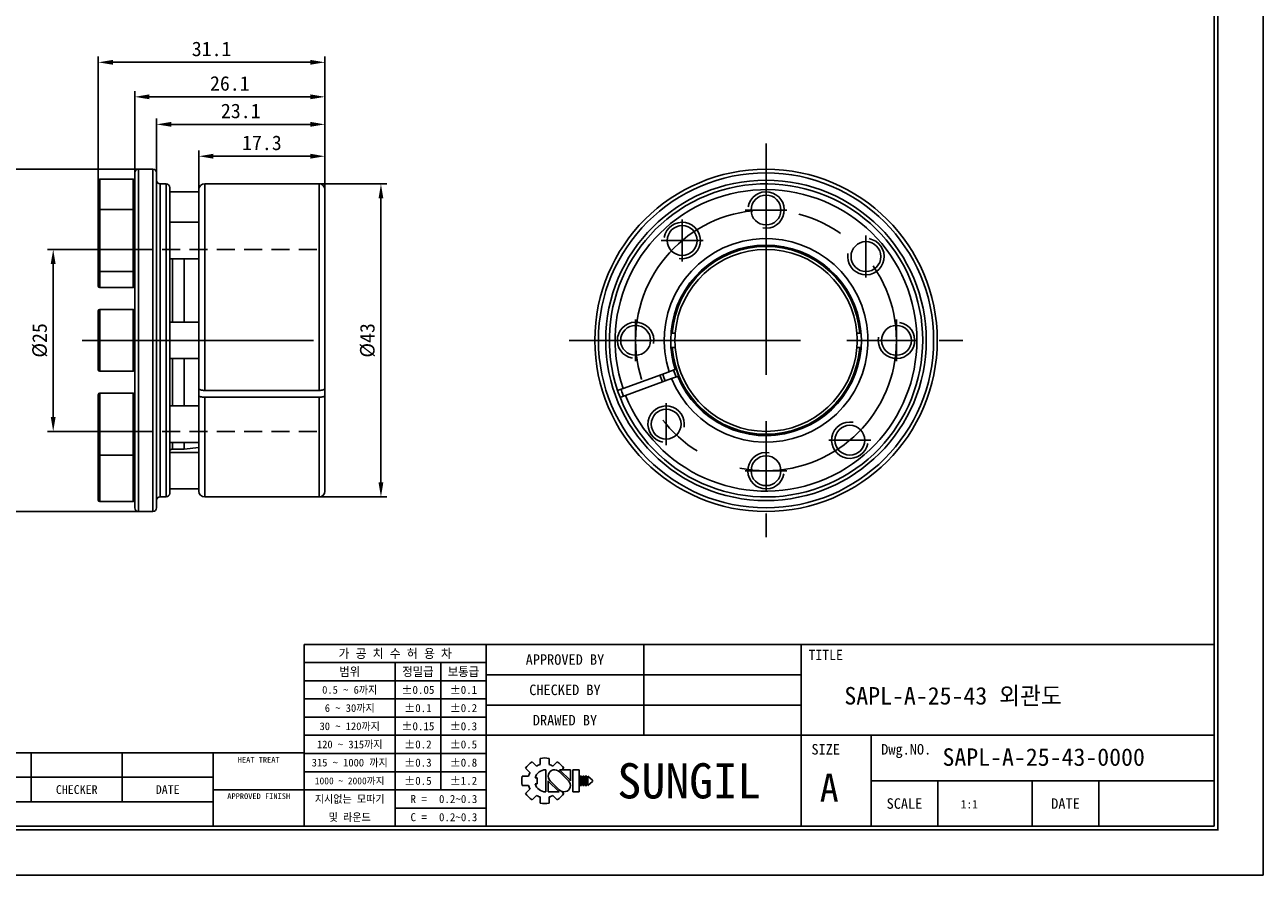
# Model space of a CAD drawing. Header units: millimetres. Extents: x 0 to 285, y 0 to 202.
# Tile 2 of 8: x 115 to 285, y 0 to 117. Entities that reach past the tile are written whole.
import ezdxf
from ezdxf.enums import TextEntityAlignment as Align

# ---------------------------------------------------------------- set-up
doc = ezdxf.new("R2010")
doc.units = ezdxf.units.MM
doc.linetypes.add('CENTER', pattern=[50.8, 31.75, -6.35, 6.35, -6.35])
doc.linetypes.add('DASHED', pattern=[0.75, 0.5, -0.25])
doc.layers.get('DEFPOINTS').update_dxf_attribs({"linetype": 'CONTINUOUS'})
for name, color, linetype in [('center', 1, 'CENTER'), ('hidden', 2, 'DASHED'), ('L1', 7, 'CONTINUOUS'), ('OUTLINE', 7, 'CONTINUOUS'), ('thread', 5, 'CONTINUOUS')]:
    doc.layers.add(name, color=color, linetype=linetype)
doc.dimstyles.get("Standard").update_dxf_attribs({"dimtxt": 2, "dimasz": 2, "dimexe": 0.8, "dimexo": 0, "dimgap": 0.8, "dimtad": 1, "dimdec": 3, "dimzin": 11, "dimdsep": 46, "dimtxsty": 'Standard', "dimcen": 0, "dimclrd": 5, "dimclre": 5, "dimclrt": 3, "dimadec": 0, "dimazin": 0, "dimtfac": 0.6, "dimtdec": 3, "dimtmove": 0, "dimatfit": 3, "dimfxl": 0, "dimtolj": 1, "dimtzin": 11, "dimarcsym": 0})

# ---------------------------------------------------------------- blocks, each defined once
blk = doc.blocks.new('표제란')
at = {"layer": 'L1', "color": 0}
for p, q in [((297, 0), (297, 210)), ((0, 0), (297, 0))]:
    blk.add_line(p, q, dxfattribs=at)
at = {"layer": 'L1'}
for p, q in [((290, 33), (160, 33)), ((160, 33), (160, 7)), ((186, 33), (186, 7)), ((208.5, 33), (208.5, 20)), ((231, 33), (231, 7)), ((186, 30.4), (160, 30.4)), ((173, 30.4), (173, 7)), ((179.5, 30.4), (179.5, 12.2)), ((231, 28.67), (186, 28.67)), ((186, 27.8), (160, 27.8)), ((186, 25.2), (160, 25.2)), ((231, 24.33), (186, 24.33)), ((186, 22.6), (160, 22.6)), ((186, 20), (160, 20)), ((290, 20), (186, 20)), ((241, 20), (241, 7)), ((160, 17.5), (62, 17.5)), ((121, 17.5), (121, 10.5)), ((134, 17.5), (134, 10.5)), ((147, 17.5), (147, 7)), ((186, 17.4), (160, 17.4)), ((192.55, 16.22), (193.17, 15.6)), ((193.7, 16.69), (193.7, 15.81)), ((195, 16.69), (195, 15.81)), ((195.52, 15.6), (196.14, 16.22)), ((186, 14.8), (160, 14.8)), ((191.63, 15.3), (192.25, 14.68)), ((194.5, 15.08), (194.5, 11.92)), ((197.74, 13.5), (196.41, 14.83)), ((198.02, 13.53), (196.47, 15.08)), ((196.47, 15.08), (198.02, 15.08)), ((196.84, 15.08), (197.06, 15.3)), ((198.02, 15.08), (198.02, 13.5)), ((198.39, 15.08), (198.39, 11.92)), ((198.39, 15.08), (199.26, 15.08)), ((199.26, 15.08), (199.26, 11.92)), ((147, 14), (62, 14)), ((191.15, 14.15), (192.03, 14.15)), ((191.15, 14.15), (192.03, 14.15)), ((191.15, 12.85), (192.03, 12.85)), ((192.98, 13.93), (193.28, 13.93)), ((192.98, 13.07), (193.28, 13.07)), ((193.28, 13.93), (193.28, 13.07)), ((194.86, 13.5), (194.86, 11.92)), ((194.86, 13.47), (196.42, 11.92)), ((195.14, 13.5), (196.47, 12.17)), ((199.41, 14.15), (199.41, 12.85)), ((199.41, 14.15), (199.62, 14.15)), ((199.41, 12.85), (199.62, 12.85)), ((199.62, 14.15), (199.62, 12.85)), ((199.78, 14.15), (199.78, 12.85)), ((199.78, 14.15), (199.99, 14.15)), ((199.78, 12.85), (199.99, 12.85)), ((199.99, 14.15), (199.99, 12.85)), ((200.14, 14.15), (200.14, 12.85)), ((200.14, 14.15), (200.36, 14.15)), ((200.14, 12.85), (200.36, 12.85)), ((200.36, 14.15), (200.36, 12.85)), ((200.51, 14.15), (200.51, 12.85)), ((200.51, 14.15), (201.16, 13.61)), ((201.16, 13.39), (200.51, 12.85)), ((201.16, 13.61), (201.16, 13.5)), ((201.16, 13.61), (201.16, 13.39)), ((201.16, 13.5), (201.16, 13.39)), ((290, 13.5), (241, 13.5)), ((250.5, 13.5), (250.5, 7)), ((264, 13.5), (264, 7)), ((273.5, 13.5), (273.5, 7)), ((147, 12.2), (160, 12.2)), ((186, 12.2), (160, 12.2)), ((191.63, 11.7), (192.25, 12.32)), ((192.55, 10.78), (193.17, 11.4)), ((193.7, 11.19), (193.7, 10.31)), ((194.86, 11.92), (196.42, 11.92)), ((195, 11.19), (195, 10.31)), ((195.52, 11.4), (196.14, 10.78)), ((196.79, 11.98), (197.06, 11.7)), ((198.39, 11.92), (199.26, 11.92)), ((147, 10.5), (62, 10.5)), ((186, 9.6), (173, 9.6))]:
    blk.add_line(p, q, dxfattribs=at)
at = {"layer": 'L1', "const_width": 0.25}
blk.add_lwpolyline([(290.5, 6.5), (290.5, 203.5), (10, 203.5), (10, 6.5)], close=True, dxfattribs=at)
at = {"layer": 'L1'}
blk.add_lwpolyline([(290, 7), (290, 203), (10.5, 203), (10.5, 7)], close=True, dxfattribs=at)
for centre, radius, start, end in [((194.35, 13.5), 3.26, 123.4943, 146.5057), ((194.35, 13.5), 3.26, 78.4943, 101.5057), ((194.35, 13.5), 3.26, 33.4943, 56.5057), ((194.35, 13.5), 2.4, 150.6872, 164.3128), ((194.5, 13.5), 1.58, 90, 164.0671), ((194.35, 13.5), 2.4, 105.6872, 119.3128), ((195.78, 14.16), 0.919, 43.2202, 225.8282), ((194.35, 13.5), 2.4, 60.6872, 74.3128), ((194.35, 13.5), 3.26, 168.4943, 191.5057), ((194.35, 13.5), 2.4, 195.6872, 209.3128), ((194.5, 13.5), 1.58, 195.9329, 270), ((197.1, 12.84), 0.919, 223.2202, 45.8282), ((194.35, 13.5), 3.26, 213.4943, 236.5057), ((194.35, 13.5), 2.4, 240.6872, 254.3128), ((194.35, 13.5), 2.4, 285.6872, 299.3128), ((194.35, 13.5), 3.26, 303.4943, 326.5057), ((194.35, 13.5), 3.26, 258.4943, 281.5057)]:
    blk.add_arc(centre, radius, start, end, dxfattribs=at)
for p in [(208.5, 28.67), (208.5, 24.33)]:
    blk.add_point(p, dxfattribs=at)
for s, height, p in [('가 공 치 수 허 용 차', 1.3, (173, 31.7)), ('TITLE', 1.444, (234.5, 31.5)), ('APPROVED BY', 1.5, (197.25, 30.83)), ('범위', 1.25, (166.5, 29.1)), ('정밀급', 1.25, (176.25, 29.1)), ('보통급', 1.25, (182.75, 29.1)), ('0.5 ~ 6까지', 1.1, (166.5, 26.5)), ('%%P0.05', 1.15, (176.25, 26.5)), ('%%P0.1', 1.15, (182.75, 26.5)), ('CHECKED BY', 1.5, (197.25, 26.5)), ('6 ~ 30까지', 1.1, (166.5, 23.9)), ('%%P0.1', 1.15, (176.25, 23.9)), ('%%P0.2', 1.15, (182.75, 23.9)), ('30 ~ 120까지', 1.1, (166.5, 21.3)), ('%%P0.15', 1.15, (176.25, 21.3)), ('%%P0.3', 1.15, (182.75, 21.3)), ('DRAWED BY', 1.5, (197.25, 22.17)), ('120 ~ 315까지', 1.1, (166.5, 18.7)), ('%%P0.2', 1.15, (176.25, 18.7)), ('%%P0.5', 1.15, (182.75, 18.7)), ('SIZE', 1.5, (234.5, 18)), ('Dwg.NO.', 1.5, (246, 18)), ('HEAT TREAT', 0.8, (153.5, 16.5)), ('315 ~ 1000 까지', 1.1, (166.5, 16.1)), ('%%P0.3', 1.15, (176.25, 16.1)), ('%%P0.8', 1.15, (182.75, 16.1)), ('SUNGIL', 5.032, (215, 13.5)), ('%%P0.5', 1.15, (176.25, 13.5)), ('%%P1.2', 1.15, (182.75, 13.5)), ('A', 4, (235, 12.5)), ('CHECKER', 1.25, (127.5, 12.25)), ('DATE', 1.25, (140.5, 12.25)), ('1000 ~ 2000까지', 0.99, (166.5, 13.49)), ('APPROVED FINISH', 0.8, (153.5, 11.3)), ('지시없는 모따기', 1.1, (166.5, 10.9)), ('R = ', 1.15, (176.75, 10.9)), ('SCALE', 1.5, (245.75, 10.25)), ('DATE', 1.5, (268.75, 10.25)), ('및 라운드', 1.1, (166.5, 8.3)), ('C = ', 1.15, (176.75, 8.3))]:
    blk.add_text(s, height=height, dxfattribs=at).set_placement(p, align=Align.MIDDLE_CENTER)
for tag, p in [('필렛', (179.25, 10.9)), ('모따기', (179.25, 8.3))]:
    blk.add_attdef(tag, text='', height=1.15, dxfattribs=at).set_placement(p, align=Align.MIDDLE_LEFT)
at = {"layer": 'OUTLINE', "ltscale": 0.5}
for tag, p, height in [('TITLE', (237.17, 24.41), 2.5), ('도번', (251.18, 15.64), 2.5), ('SCALE', (253.78, 9.55), 1.2), ('DATE', (277.02, 9.51), 1.2)]:
    blk.add_attdef(tag, p, '', height=height, dxfattribs=at)
blk = doc.blocks.new('*D1')
at = {"layer": 'DEFPOINTS', "color": 0}
for p in [(130.46, 85.95), (119.27, 60.95), (130.46, 60.95)]:
    blk.add_point(p, dxfattribs=at)
at = {"layer": 'OUTLINE', "color": 5, "lineweight": -2}
for p, q in [((130.46, 85.95), (118.47, 85.95)), ((119.27, 83.95), (119.27, 62.95)), ((130.46, 60.95), (118.47, 60.95))]:
    blk.add_line(p, q, dxfattribs=at)
at = {"layer": 'OUTLINE', "color": 5}
for points in [[(118.93, 83.95), (119.6, 83.95), (119.27, 85.95)], [(118.93, 62.95), (119.6, 62.95), (119.27, 60.95)]]:
    blk.add_solid(points, dxfattribs=at)
at = {"layer": 'OUTLINE', "color": 3, "insert": (117.44, 73.45), "char_height": 2, "attachment_point": 5, "rotation": 90}
blk.add_mtext('\\A1;%%c25', dxfattribs=at)
blk = doc.blocks.new('*D2')
at = {"layer": 'DEFPOINTS', "color": 0}
for p in [(130.96, 96.95), (113.44, 49.95), (130.96, 49.95)]:
    blk.add_point(p, dxfattribs=at)
at = {"layer": 'OUTLINE', "color": 5, "lineweight": -2}
for p, q in [((130.96, 96.95), (112.64, 96.95)), ((113.44, 94.95), (113.44, 51.95)), ((130.96, 49.95), (112.64, 49.95))]:
    blk.add_line(p, q, dxfattribs=at)
at = {"layer": 'OUTLINE', "color": 5}
for points in [[(113.11, 94.95), (113.77, 94.95), (113.44, 96.95)], [(113.11, 51.95), (113.77, 51.95), (113.44, 49.95)]]:
    blk.add_solid(points, dxfattribs=at)
at = {"layer": 'OUTLINE', "color": 3, "insert": (111.61, 73.45), "char_height": 2, "attachment_point": 5, "rotation": 90}
blk.add_mtext('\\A1;%%c47', dxfattribs=at)
blk = doc.blocks.new('*D3')
at = {"layer": 'DEFPOINTS', "color": 0}
for p in [(155.76, 94.95), (155.76, 51.95), (164.25, 51.95)]:
    blk.add_point(p, dxfattribs=at)
at = {"layer": 'OUTLINE', "color": 5, "lineweight": -2}
for p, q in [((155.76, 94.95), (165.05, 94.95)), ((164.25, 92.95), (164.25, 53.95)), ((155.76, 51.95), (165.05, 51.95))]:
    blk.add_line(p, q, dxfattribs=at)
at = {"layer": 'OUTLINE', "color": 5}
for points in [[(163.92, 92.95), (164.58, 92.95), (164.25, 94.95)], [(163.92, 53.95), (164.58, 53.95), (164.25, 51.95)]]:
    blk.add_solid(points, dxfattribs=at)
at = {"layer": 'OUTLINE', "color": 3, "insert": (162.42, 73.45), "char_height": 2, "attachment_point": 5, "rotation": 90}
blk.add_mtext('\\A1;%%c43', dxfattribs=at)
blk = doc.blocks.new('*D4')
at = {"layer": 'DEFPOINTS', "color": 0}
for p in [(156.56, 98.74), (139.26, 93.85), (156.56, 93.73)]:
    blk.add_point(p, dxfattribs=at)
at = {"layer": 'OUTLINE', "color": 5, "lineweight": -2}
for p, q in [((139.26, 93.85), (139.26, 99.54)), ((141.26, 98.74), (154.56, 98.74)), ((156.56, 93.73), (156.56, 99.54))]:
    blk.add_line(p, q, dxfattribs=at)
at = {"layer": 'OUTLINE', "color": 5}
for points in [[(141.26, 99.08), (141.26, 98.41), (139.26, 98.74)], [(154.56, 99.08), (154.56, 98.41), (156.56, 98.74)]]:
    blk.add_solid(points, dxfattribs=at)
at = {"layer": 'OUTLINE', "color": 3, "insert": (147.91, 100.57), "char_height": 2, "attachment_point": 5}
blk.add_mtext('\\A1;17.3', dxfattribs=at)
blk = doc.blocks.new('*D5')
at = {"layer": 'DEFPOINTS', "color": 0}
for p in [(133.46, 103.12), (133.46, 96.45), (156.56, 94.15)]:
    blk.add_point(p, dxfattribs=at)
at = {"layer": 'OUTLINE', "color": 5, "lineweight": -2}
for p, q in [((133.46, 96.45), (133.46, 103.92)), ((156.56, 94.15), (156.56, 103.92)), ((154.56, 103.12), (135.46, 103.12))]:
    blk.add_line(p, q, dxfattribs=at)
at = {"layer": 'OUTLINE', "color": 5}
for points in [[(135.46, 103.46), (135.46, 102.79), (133.46, 103.12)], [(154.56, 103.46), (154.56, 102.79), (156.56, 103.12)]]:
    blk.add_solid(points, dxfattribs=at)
at = {"layer": 'OUTLINE', "color": 3, "insert": (145.01, 104.95), "char_height": 2, "attachment_point": 5}
blk.add_mtext('\\A1;23.1', dxfattribs=at)
blk = doc.blocks.new('*D6')
at = {"layer": 'DEFPOINTS', "color": 0}
for p in [(130.46, 106.9), (130.46, 96.23), (156.56, 93.73)]:
    blk.add_point(p, dxfattribs=at)
at = {"layer": 'OUTLINE', "color": 5, "lineweight": -2}
for p, q in [((130.46, 96.23), (130.46, 107.7)), ((156.56, 93.73), (156.56, 107.7)), ((154.56, 106.9), (132.46, 106.9))]:
    blk.add_line(p, q, dxfattribs=at)
at = {"layer": 'OUTLINE', "color": 5}
for points in [[(132.46, 107.24), (132.46, 106.57), (130.46, 106.9)], [(154.56, 107.24), (154.56, 106.57), (156.56, 106.9)]]:
    blk.add_solid(points, dxfattribs=at)
at = {"layer": 'OUTLINE', "color": 3, "insert": (143.51, 108.73), "char_height": 2, "attachment_point": 5}
blk.add_mtext('\\A1;26.1', dxfattribs=at)
blk = doc.blocks.new('*D7')
at = {"layer": 'DEFPOINTS', "color": 0}
for p in [(125.46, 111.64), (125.46, 95.4), (156.56, 93.73)]:
    blk.add_point(p, dxfattribs=at)
at = {"layer": 'OUTLINE', "color": 5, "lineweight": -2}
for p, q in [((125.46, 95.4), (125.46, 112.44)), ((156.56, 93.73), (156.56, 112.44)), ((154.56, 111.64), (127.46, 111.64))]:
    blk.add_line(p, q, dxfattribs=at)
at = {"layer": 'OUTLINE', "color": 5}
for points in [[(127.46, 111.97), (127.46, 111.31), (125.46, 111.64)], [(154.56, 111.97), (154.56, 111.31), (156.56, 111.64)]]:
    blk.add_solid(points, dxfattribs=at)
at = {"layer": 'OUTLINE', "color": 3, "insert": (141.01, 113.47), "char_height": 2, "attachment_point": 5}
blk.add_mtext('\\A1;31.1', dxfattribs=at)

msp = doc.modelspace()

# ---------------------------------------------------------------- linework, layer by layer
at = {"layer": 'center'}
for p, q in [((217.101, 100.4796), (217.101, 46.4296)), ((217.101, 94.2296), (217.101, 88.4796)), ((214.226, 91.3546), (219.976, 91.3546)), ((205.5951, 90.0418), (205.5951, 84.2918)), ((202.7201, 87.1668), (208.4701, 87.1668)), ((230.8132, 87.8355), (230.8132, 82.0855)), ((199.201, 70.5796), (199.201, 76.3296)), ((235.001, 76.3296), (235.001, 70.5796)), ((123.2582, 73.4546), (159.182, 73.4546)), ((190.076, 73.4546), (244.126, 73.4546)), ((196.326, 73.4546), (202.076, 73.4546)), ((237.876, 73.4546), (232.126, 73.4546)), ((203.3888, 59.0737), (203.3888, 64.8237)), ((231.4819, 59.7424), (225.7319, 59.7424)), ((217.101, 52.6796), (217.101, 58.4296)), ((219.976, 55.5546), (214.226, 55.5546))]:
    msp.add_line(p, q, dxfattribs=at)
msp.add_circle((217.101, 73.4546), 17.9, dxfattribs=at)
at = {"layer": 'hidden', "ltscale": 5}
for p, q in [((130.4592, 85.9546), (156.5592, 85.9546)), ((130.4592, 60.9546), (156.5592, 60.9546))]:
    msp.add_line(p, q, dxfattribs=at)
at = {"layer": 'OUTLINE'}
for p, q in [((132.9592, 96.9546), (130.9592, 96.9546)), ((130.9592, 73.4546), (130.9592, 96.9546)), ((132.9592, 73.4546), (132.9592, 96.9546)), ((125.4592, 91.2168), (125.4592, 95.4046)), ((130.2592, 95.6046), (125.6592, 95.6046)), ((125.6592, 95.6046), (125.6592, 91.4168)), ((130.2592, 91.4168), (130.2592, 95.6046)), ((130.4592, 73.4546), (130.4592, 96.4546)), ((133.4592, 73.4546), (133.4592, 96.4546)), ((134.7592, 94.9546), (133.9592, 94.9546)), ((133.9592, 73.4546), (133.9592, 94.9546)), ((134.7592, 73.4546), (134.7592, 94.9546)), ((135.2592, 73.4546), (135.2592, 94.4546)), ((139.2592, 93.8546), (135.2592, 93.8546)), ((139.2592, 94.1546), (139.2592, 66.8467)), ((155.7592, 94.9546), (140.0592, 94.9546)), ((140.0592, 94.9546), (140.0592, 66.573)), ((155.7592, 94.9546), (155.7592, 66.573)), ((156.5592, 94.1546), (156.5592, 66.8467)), ((125.4592, 83.1168), (125.4592, 91.2168)), ((130.2592, 91.4168), (125.6592, 91.4168)), ((125.6592, 91.4168), (125.6592, 82.9168)), ((130.2592, 82.9168), (130.2592, 91.4168)), ((139.2592, 89.6668), (135.2592, 89.6668)), ((135.2592, 84.6668), (139.2592, 84.6668)), ((135.6592, 75.9546), (135.6592, 84.6668)), ((137.2592, 75.9546), (137.2592, 84.6668)), ((125.4592, 80.9105), (125.4592, 83.1168)), ((125.6592, 82.9168), (130.2592, 82.9168)), ((125.6592, 82.9168), (125.6592, 80.7105)), ((130.2592, 80.7105), (130.2592, 82.9168)), ((125.6592, 80.7105), (130.2592, 80.7105)), ((125.4592, 77.5046), (125.4592, 69.4046)), ((130.2592, 77.7046), (125.6592, 77.7046)), ((125.6592, 77.7046), (125.6592, 69.2046)), ((130.2592, 69.2046), (130.2592, 77.7046)), ((139.2592, 75.9546), (135.2592, 75.9546)), ((130.4592, 50.4546), (130.4592, 73.4546)), ((130.9592, 49.9546), (130.9592, 73.4546)), ((132.9592, 49.9546), (132.9592, 73.4546)), ((133.4592, 50.4546), (133.4592, 73.4546)), ((133.9592, 51.9546), (133.9592, 73.4546)), ((134.7592, 51.9546), (134.7592, 73.4546)), ((135.2592, 52.4546), (135.2592, 73.4546)), ((204.2398, 74.4546), (204.2017, 74.4546)), ((230.0003, 74.4546), (229.9622, 74.4546)), ((204.2017, 72.4546), (204.2398, 72.4546)), ((229.9622, 72.4546), (230.0003, 72.4546)), ((135.2592, 70.9546), (139.2592, 70.9546)), ((135.6592, 64.4487), (135.6592, 70.9546)), ((137.2592, 64.4487), (137.2592, 70.9546)), ((125.6592, 69.2046), (130.2592, 69.2046)), ((197.484, 66.8467), (203.7972, 69.1446)), ((204.1393, 68.2049), (197.826, 65.907)), ((139.2592, 66.8467), (139.2592, 65.907)), ((140.0592, 66.573), (155.7592, 66.573)), ((156.5592, 66.8467), (156.5592, 65.907)), ((125.4592, 65.9987), (125.4592, 57.8987)), ((130.2592, 66.1987), (125.6592, 66.1987)), ((125.6592, 66.1987), (125.6592, 57.6987)), ((130.2592, 57.6987), (130.2592, 66.1987)), ((139.2592, 65.907), (139.2592, 52.7546)), ((155.7592, 65.6333), (140.0592, 65.6333)), ((140.0592, 65.6333), (140.0592, 51.9546)), ((155.7592, 65.6333), (155.7592, 51.9546)), ((156.5592, 65.907), (156.5592, 52.7546)), ((139.2592, 64.4487), (135.2592, 64.4487)), ((125.4592, 55.5546), (125.4592, 57.8987)), ((135.2592, 59.4487), (139.2592, 59.4487)), ((139.2592, 58.0546), (135.2592, 58.0546)), ((135.6592, 58.5348), (135.6592, 59.4487)), ((135.6592, 58.5348), (137.2592, 58.5348)), ((137.2592, 58.5348), (137.2592, 59.4487)), ((137.2592, 58.5348), (139.2592, 58.7348)), ((125.6592, 57.6987), (130.2592, 57.6987)), ((125.6592, 57.6987), (125.6592, 55.5546)), ((130.2592, 55.5546), (130.2592, 57.6987)), ((125.4592, 51.5046), (125.4592, 55.5546)), ((125.6592, 55.5546), (125.6592, 51.3046)), ((130.2592, 51.3046), (130.2592, 55.5546)), ((135.2592, 53.0546), (139.2592, 53.0546)), ((125.6592, 51.3046), (130.2592, 51.3046)), ((133.9592, 51.9546), (134.7592, 51.9546)), ((140.0592, 51.9546), (155.7592, 51.9546)), ((130.9592, 49.9546), (132.9592, 49.9546))]:
    msp.add_line(p, q, dxfattribs=at)
at = {"layer": 'OUTLINE', "flags": 128}
for points in [[(202.8837, 67.7479), (202.7051, 68.2149), (202.5417, 68.6876)], [(203.2598, 67.8848), (203.0809, 68.3517), (202.9178, 68.8245)], [(197.0741, 65.6333), (196.8198, 66.3186), (196.732, 66.5732)], [(197.5443, 65.8038), (197.3286, 66.3799), (197.202, 66.7441)]]:
    msp.add_lwpolyline(points, dxfattribs=at)
at = {"layer": 'OUTLINE'}
for centre, radius in [((217.101, 73.4546), 23.5), ((217.101, 73.4546), 23), ((217.101, 73.4546), 22), ((217.101, 91.3546), 2.05), ((205.5951, 87.1668), 2.05), ((230.8132, 84.9605), 2.05), ((199.201, 73.4546), 2.05), ((235.001, 73.4546), 2.05), ((203.3888, 61.9487), 2.05), ((228.6069, 59.7424), 2.05), ((217.101, 55.5546), 2.05)]:
    msp.add_circle(centre, radius, dxfattribs=at)
for centre, radius, start, end in [((130.9592, 96.4546), 0.5, 90, 180), ((132.9592, 96.4546), 0.5, 0, 90), ((125.6592, 95.4046), 0.2, 90, 180), ((130.2592, 95.4046), 0.2, 0, 90), ((133.9592, 95.4546), 0.5, 180, 270), ((134.7592, 94.4546), 0.5, 0, 90), ((140.0592, 94.1546), 0.8, 90, 180), ((155.7592, 94.1546), 0.8, 0, 90), ((217.101, 73.4546), 21.5, 201.33258, 198.66742), ((217.101, 73.4546), 20.7, 201.384091, 198.615909), ((125.6592, 91.2168), 0.2, 90, 180), ((130.2592, 91.2168), 0.2, 0, 90), ((217.101, 73.4546), 13.9845, 202.048981, 197.951019), ((217.101, 73.4546), 13.0845, 202.186907, 180), ((217.101, 73.4546), 12.938, 4.432909, 175.567091), ((217.101, 73.4546), 12.9, 4.445994, 175.554006), ((217.101, 73.4546), 12.5, 4.588566, 175.411434), ((125.6592, 83.1168), 0.2, 180, 270), ((130.2592, 83.1168), 0.2, 270, 0), ((125.6592, 80.9105), 0.2, 180, 270), ((130.2592, 80.9105), 0.2, 270, 0), ((125.6592, 77.5046), 0.2, 90, 180), ((130.2592, 77.5046), 0.2, 0, 90), ((217.101, 73.4546), 13.0845, 180, 197.812806), ((217.101, 73.4546), 12.5, 175.411434, 184.588566), ((217.101, 73.4546), 12.5, 355.411434, 4.588566), ((217.101, 73.4546), 12.938, 184.432909, 355.567091), ((217.101, 73.4546), 12.9, 184.445994, 355.554006), ((217.101, 73.4546), 12.5, 184.588566, 355.411434), ((125.6592, 69.4046), 0.2, 180, 270), ((130.2592, 69.4046), 0.2, 270, 0), ((217.101, 73.4546), 13.336, 197.851337, 202.148663), ((125.6592, 65.9987), 0.2, 90, 180), ((130.2592, 65.9987), 0.2, 0, 90), ((125.6592, 57.8987), 0.2, 180, 270), ((130.2592, 57.8987), 0.2, 270, 0), ((135.6592, 58.1348), 0.4, 90, 155.981593), ((140.0592, 52.7546), 0.8, 180, 270), ((155.7592, 52.7546), 0.8, 270, 360), ((125.6592, 51.5046), 0.2, 180, 270), ((130.2592, 51.5046), 0.2, 270, 0), ((133.9592, 51.4546), 0.5, 90, 180), ((134.7592, 52.4546), 0.5, 270, 0), ((130.9592, 50.4546), 0.5, 180, 270), ((132.9592, 50.4546), 0.5, 270, 0)]:
    msp.add_arc(centre, radius, start, end, dxfattribs=at)
for points, knots in [([(135.2639, 84.6668), (135.2622, 84.6552), (135.2603, 84.6421), (135.26, 84.6323), (135.26, 84.6312)], [0, 0, 0, 0, 0.88322683, 1, 1, 1, 1]), ([(204.0784, 74.4546), (204.1098, 74.4546), (204.1502, 74.4546), (204.1923, 74.4546), (204.2017, 74.4546)], [0, 0, 0, 0, 0.77705128, 1, 1, 1, 1]), ([(204.2398, 74.4546), (204.3447, 74.4546), (204.449, 74.4546), (204.597, 74.4546), (204.6411, 74.4546), (204.6411, 74.4546)], [0, 0, 0, 0, 0.5, 0.5, 1, 1, 1, 1]), ([(229.5609, 74.4546), (229.5609, 74.4546), (229.6043, 74.4546), (229.753, 74.4546), (229.857, 74.4546), (229.9622, 74.4546)], [0, 0, 0, 0, 0.5, 0.5, 1, 1, 1, 1]), ([(230.0003, 74.4546), (230.0132, 74.4546), (230.0573, 74.4546), (230.0993, 74.4546), (230.129, 74.4546)], [0, 0, 0, 0, 0.29169458, 1, 1, 1, 1]), ([(204.2017, 72.4546), (204.1757, 72.4546), (204.1276, 72.4546), (204.0838, 72.4546), (204.0637, 72.4546)], [0, 0, 0, 0, 0.5416525, 1, 1, 1, 1]), ([(204.6411, 72.4546), (204.6411, 72.4546), (204.5977, 72.4546), (204.4485, 72.4546), (204.3441, 72.4546), (204.2398, 72.4546)], [0, 0, 0, 0, 0.5, 0.5, 1, 1, 1, 1]), ([(229.9622, 72.4546), (229.8575, 72.4546), (229.7522, 72.4546), (229.6045, 72.4546), (229.5609, 72.4546), (229.5609, 72.4546)], [0, 0, 0, 0, 0.5, 0.5, 1, 1, 1, 1]), ([(230.1472, 72.4546), (230.1391, 72.4546), (230.0948, 72.4546), (230.0428, 72.4546), (230.0003, 72.4546)], [0, 0, 0, 0, 0.18095886, 1, 1, 1, 1]), ([(203.7972, 69.1446), (203.819, 69.1525), (203.9355, 69.1949), (204.1447, 69.271), (204.3871, 69.3592), (204.5597, 69.4221), (204.64, 69.4513), (204.6381, 69.4506), (204.6375, 69.4504)], [0, 0, 0, 0, 0.0492556, 0.26405943, 0.47886223, 0.6935743, 0.90814186, 1, 1, 1, 1]), ([(204.9757, 68.5093), (204.9751, 68.5091), (204.9735, 68.5085), (204.8612, 68.4676), (204.6681, 68.3973), (204.4158, 68.3055), (204.23, 68.2379), (204.1393, 68.2049)], [0, 0, 0, 0, 0.15209962, 0.3663676, 0.58069027, 0.79515189, 1, 1, 1, 1]), ([(139.2592, 66.8467), (139.2592, 66.8111), (139.2799, 66.7752), (139.36, 66.709), (139.4186, 66.6788), (139.6424, 66.6022), (139.8478, 66.573), (140.0592, 66.573)], [0, 0, 0, 0, 0.25, 0.25, 0.5, 0.5, 1, 1, 1, 1]), ([(155.7592, 66.573), (155.8649, 66.573), (155.9687, 66.5802), (156.1625, 66.6077), (156.2513, 66.628), (156.4727, 66.7038), (156.5592, 66.7753), (156.5592, 66.8467)], [0, 0, 0, 0, 0.25, 0.25, 0.5, 0.5, 1, 1, 1, 1]), ([(196.732, 66.573), (196.732, 66.573), (196.7516, 66.5802), (196.8272, 66.6077), (196.8831, 66.628), (197.0914, 66.7038), (197.2878, 66.7753), (197.484, 66.8467)], [0, 0, 0, 0, 0.25, 0.25, 0.5, 0.5, 1, 1, 1, 1]), ([(140.0592, 65.6333), (139.9534, 65.6333), (139.8496, 65.6405), (139.6558, 65.668), (139.567, 65.6883), (139.3456, 65.7641), (139.2592, 65.8356), (139.2592, 65.907)], [0, 0, 0, 0, 0.25, 0.25, 0.5, 0.5, 1, 1, 1, 1]), ([(156.5592, 65.907), (156.5592, 65.8714), (156.5384, 65.8355), (156.4583, 65.7693), (156.3997, 65.7391), (156.1759, 65.6625), (155.9705, 65.6333), (155.7592, 65.6333)], [0, 0, 0, 0, 0.25, 0.25, 0.5, 0.5, 1, 1, 1, 1]), ([(197.826, 65.907), (197.728, 65.8714), (197.6295, 65.8355), (197.4476, 65.7693), (197.3647, 65.7391), (197.1542, 65.6625), (197.0741, 65.6333), (197.0741, 65.6333)], [0, 0, 0, 0, 0.25, 0.25, 0.5, 0.5, 1, 1, 1, 1])]:
    msp.add_open_spline(points, degree=3, knots=knots, dxfattribs=at)
at = {"layer": 'thread'}
for centre, start, end in [((217.101, 91.3546), 260, 170), ((205.5951, 87.1668), 260, 170), ((230.8132, 84.9605), 170, 80), ((199.201, 73.4546), 350, 260), ((235.001, 73.4546), 170, 80), ((203.3888, 61.9487), 350, 260), ((228.6069, 59.7424), 80, 350), ((217.101, 55.5546), 80, 350)]:
    msp.add_arc(centre, 2.5, start, end, dxfattribs=at)

# ---------------------------------------------------------------- block references
at = {"layer": 'OUTLINE'}
ref = msp.add_blockref('표제란', (0, 0), dxfattribs=dict(at, xscale=0.9607403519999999, yscale=0.9607403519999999, zscale=0.9607403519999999))
ref.add_attrib('SCALE', '1:1', (243.8177, 9.1775), dxfattribs={"ltscale": 0.5, "height": 1.15289})
ref.add_attrib('도번', 'SAPL-A-25-43-0000', (241.3199, 15.0283), dxfattribs={"ltscale": 0.5, "height": 2.401851})
ref.add_attrib('TITLE', 'SAPL-A-25-43 외관도', (227.8547, 23.4477), dxfattribs={"ltscale": 0.5, "height": 2.401851})
ref.add_attrib('필렛', '0.2~0.3', dxfattribs={"layer": 'L1', "height": 1.10485}).set_placement((172.2127, 10.4721), align=Align.MIDDLE_LEFT)
ref.add_attrib('모따기', '0.2~0.3', dxfattribs={"layer": 'L1', "height": 1.10485}).set_placement((172.2127, 7.9741), align=Align.MIDDLE_LEFT)

# ---------------------------------------------------------------- dimensions: what is measured, and where the dimension line sits
for base, p1, p2, picture, middle in [((125.4592, 111.6416), (156.5592, 93.7329), (125.4592, 95.4046), '*D7', (141.0092, 113.4695)), ((130.4592, 106.9022), (156.5592, 93.7329), (130.4592, 96.232), '*D6', (143.5092, 108.7302)), ((133.4592, 103.1222), (156.5592, 94.1546), (133.4592, 96.4546), '*D5', (145.0092, 104.9502)), ((156.5592, 98.7426), (139.2592, 93.8546), (156.5592, 93.7329), '*D4', (147.9092, 100.5705))]:
    dim = msp.add_linear_dim(base=base, p1=p1, p2=p2, dimstyle='Standard', dxfattribs=at)
    dim.commit()
    dim.dimension.update_dxf_attribs({"geometry": picture, "text_midpoint": middle})
for base, p1, p2, picture, middle in [((113.4414, 49.9546), (130.9592, 96.9546), (130.9592, 49.9546), '*D2', (111.6134, 73.4546)), ((164.2506, 51.9546), (155.7592, 94.9546), (155.7592, 51.9546), '*D3', (162.424, 73.4546)), ((119.2676, 60.9546), (130.4592, 85.9546), (130.4592, 60.9546), '*D1', (117.4423, 73.4546))]:
    dim = msp.add_linear_dim(base=base, p1=p1, p2=p2, angle=90, text='%%c<>', dimstyle='Standard', dxfattribs=at)
    dim.commit()
    dim.dimension.update_dxf_attribs({"geometry": picture, "text_midpoint": middle})

doc.saveas('drawing.dxf')
